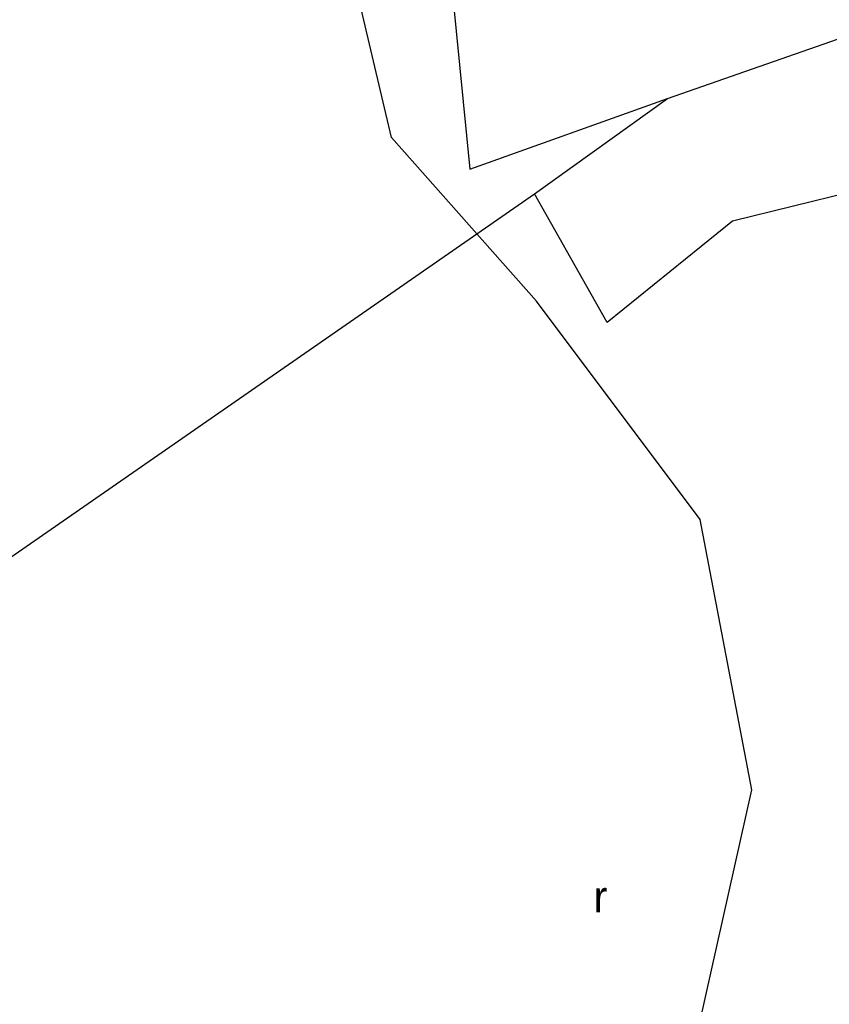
# Model space of a CAD drawing. Header units: feet. Extents: x -783217 to -782936, y -1044805 to -1043930.
# Tile 24 of 81: x -783107 to -783081, y -1044551 to -1044520. Entities that reach past the tile are written whole.
import ezdxf
from ezdxf.enums import TextEntityAlignment as Align

# ---------------------------------------------------------------- set-up
doc = ezdxf.new("R2010")
doc.units = ezdxf.units.FT
doc.header["$MEASUREMENT"] = 0
doc.layers.add('KN_hranice pozemků', color=140, linetype='Continuous', lineweight=30)
doc.layers.add('KN_značky kultur', color=7, linetype='Continuous')
doc.layers.add('S_optický zaměřený', color=200, linetype='SDELSPOJO')
doc.styles.add('Style-cs_ENGINEERING', font='cs_ENGINEERING.shx')
doc.linetypes.add('SDELSPOJO', pattern='A,7,-6,[31,civil.shx,S=1,R=0,X=0,Y=0],-6', length=19)

# ---------------------------------------------------------------- blocks, each defined once
blk = doc.blocks.new('3.019')
at = {"layer": 'KN_značky kultur', "linetype": 'Continuous', "style": 'Style-cs_ENGINEERING'}
blk.add_text('r', height=2, dxfattribs=at).set_placement((0.171, 0.036), align=Align.MIDDLE_CENTER)

msp = doc.modelspace()

# ---------------------------------------------------------------- linework, layer by layer
at = {"layer": 'KN_hranice pozemků', "linetype": 'Continuous'}
for p, q in [((-783093.71, -1044516.37), (-783092.85, -1044525.08)), ((-783086.59, -1044522.84), (-783069.67, -1044516.92)), ((-783092.85, -1044525.08), (-783086.59, -1044522.84)), ((-783090.8, -1044525.86), (-783086.59, -1044522.84)), ((-783071.47, -1044523.51), (-783084.54, -1044526.72)), ((-783088.5, -1044529.93), (-783090.8, -1044525.86)), ((-783084.54, -1044526.72), (-783088.5, -1044529.93))]:
    msp.add_line(p, q, dxfattribs=at)
at = {"layer": 'KN_hranice pozemků'}
msp.add_line((-783125.03, -1044549.59), (-783090.8, -1044525.86), dxfattribs=at)
at = {"layer": 'S_optický zaměřený', "ltscale": 0.2, "flags": 128}
msp.add_lwpolyline([(-783134.21, -1044632.63), (-783126.9, -1044630.7), (-783120.03, -1044629.43), (-783119.53, -1044629.27), (-783115.83, -1044626.39), (-783113.32, -1044623.66), (-783105.91, -1044611.59), (-783101.43, -1044602.15), (-783096.31, -1044587.98), (-783089.92, -1044566.85), (-783086.12, -1044554.52), (-783083.93, -1044544.71), (-783085.56, -1044536.16), (-783090.74, -1044529.25), (-783095.32, -1044524.08), (-783096.55, -1044518.88), (-783095.64, -1044513.44), (-783091.08, -1044503.97), (-783087.4, -1044498.42)], dxfattribs=at)

# ---------------------------------------------------------------- block references
at = {"layer": 'KN_značky kultur', "linetype": 'Continuous', "xscale": 0.5, "yscale": 0.5, "zscale": 0.5}
msp.add_blockref('3.019', (-783088.8, -1044548.11), dxfattribs=at)

doc.saveas('drawing.dxf')
